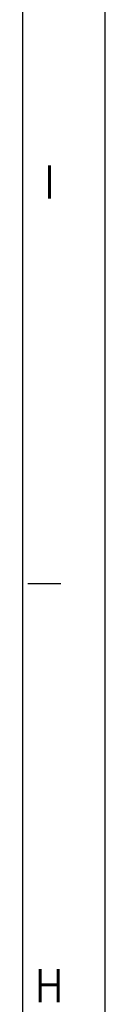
# Model space of a CAD drawing. Header units: millimetres. Extents: x -235 to 9017, y -109 to 485.
# Tile 17 of 35: x 600 to 605, y 259 to 318. Entities that reach past the tile are written whole.
import ezdxf

# ---------------------------------------------------------------- set-up
doc = ezdxf.new("R2010")
doc.units = ezdxf.units.MM
doc.layers.add('1', color=7, linetype='Continuous')
doc.styles.add('CONVERTER_11', font='txt.shx', dxfattribs={"width": 0.9})

# ---------------------------------------------------------------- blocks, each defined once
blk = doc.blocks.new('Marco_a1', base_point=(184.814, 187.78))
at = {"layer": '1', "color": 2, "linetype": 'Continuous'}
for p, q in [((604.814, -109.22), (604.814, 484.78)), ((602.127, 284.313), (600.127, 284.313))]:
    blk.add_line(p, q, dxfattribs=at)
at = {"layer": '1', "color": 7, "linetype": 'Continuous'}
blk.add_line((599.814, -104.22), (599.814, 479.78), dxfattribs=at)
at = {"layer": '1', "color": 2, "char_height": 2, "attachment_point": 4, "line_spacing_factor": 1.20048, "style": 'CONVERTER_11'}
for s, insert in [('I', (601.127, 308.646)), ('H', (600.569, 259.98))]:
    blk.add_mtext(s, dxfattribs=dict(at, insert=insert))
blk = doc.blocks.new('Top', base_point=(184.814, 187.78))
blk.add_blockref('Marco_a1', (184.814, 187.78))
blk = doc.blocks.new('_dummy_frame__61', base_point=(-235.186, -174.573))
blk.add_blockref('Top', (184.814, 187.78))
blk = doc.blocks.new('_dummy_frame__62', base_point=(-346.5, -309.513))
at = {"layer": '1'}
blk.add_blockref('_dummy_frame__61', (-235.186, -174.573), dxfattribs=at)

msp = doc.modelspace()

# ---------------------------------------------------------------- block references
at = {"layer": '1'}
msp.add_blockref('_dummy_frame__62', (-346.5, -309.513), dxfattribs=at)

doc.saveas('drawing.dxf')
